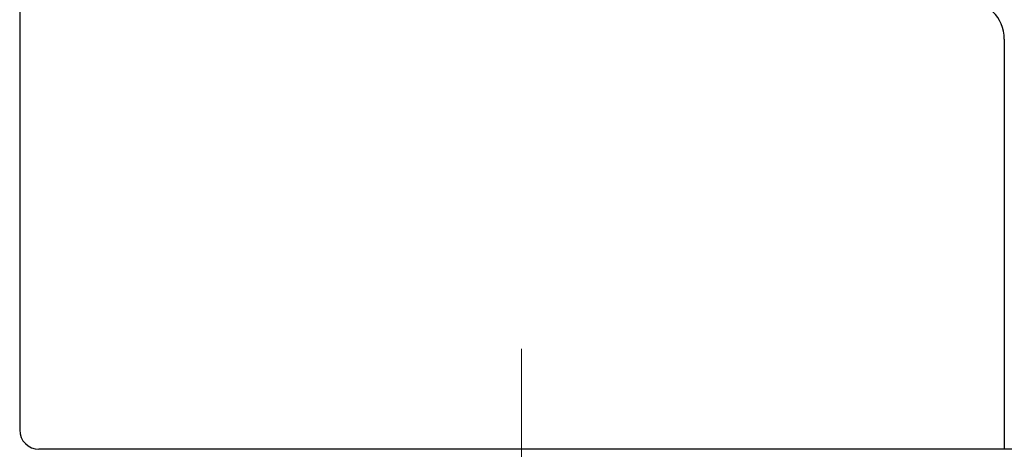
# Model space of a CAD drawing. Header units: millimetres. Extents: x 0 to 1733, y 0 to 1188.
# Tile 126 of 154: x 453 to 479, y 778 to 789. Entities that reach past the tile are written whole.
import ezdxf

# ---------------------------------------------------------------- set-up
doc = ezdxf.new("R2010")
doc.units = ezdxf.units.MM
doc.header["$LTSCALE"] = 0.727559
doc.linetypes.add('CENTER', pattern=[50.8, 31.75, -6.35, 6.35, -6.35])
doc.layers.add('NoLayerName_001', color=7, linetype='Continuous')
doc.layers.add('NoLayerName_003', color=7, linetype='Continuous')

msp = doc.modelspace()

# ---------------------------------------------------------------- linework, layer by layer
at = {"layer": 'NoLayerName_001', "color": 7, "linetype": 'Continuous', "lineweight": 25}
for p, q in [((453.5, 856.12358857), (453.5, 778.50000104)), ((479, 788.61908494), (479, 778)), ((488.5, 778.00000105), (454.00000058, 778.00000105))]:
    msp.add_line(p, q, dxfattribs=at)
for centre, radius, start, end in [((478, 788.61908494), 1, 0, 90), ((453.99999999, 778.50000104), 0.49999999, 180, 270)]:
    msp.add_arc(centre, radius, start, end, dxfattribs=at)
at = {"layer": 'NoLayerName_003', "color": 4, "linetype": 'CENTER', "lineweight": 13}
msp.add_line((466.5, 757.50000156), (466.5, 782.50000094), dxfattribs=at)

doc.saveas('drawing.dxf')
